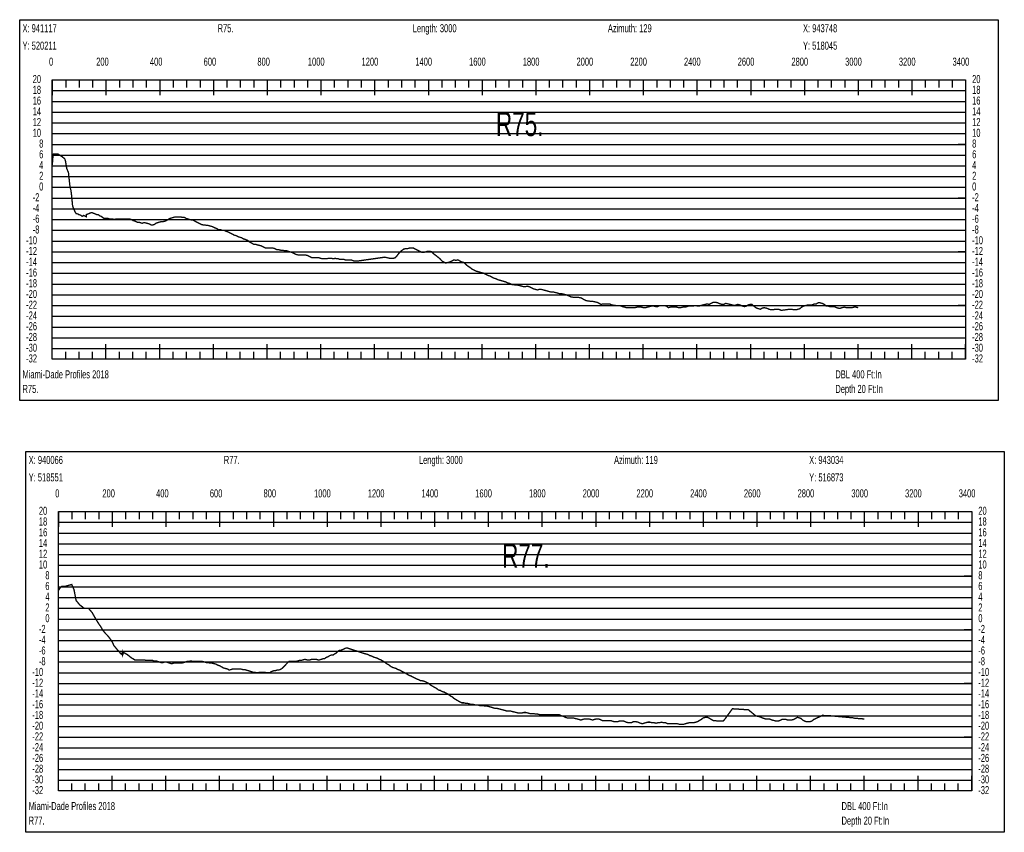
# Model space of a CAD drawing. Header units: inches. Extents: x 471865 to 538526, y 1054316 to 1102451.
# Tile 95 of 114: x 520344 to 524010, y 1085388 to 1088414. Entities that reach past the tile are written whole.
import ezdxf

# ---------------------------------------------------------------- set-up
doc = ezdxf.new("R2010")
doc.units = ezdxf.units.IN
doc.header["$MEASUREMENT"] = 0
for name, color, linetype in [('LABELS', 7, 'Continuous'), ('X_Gr1', 7, 'Continuous'), ('XSECTION', 7, 'Continuous')]:
    doc.layers.add(name, color=color, linetype=linetype)
doc.styles.get("Standard").update_dxf_attribs({"font": 'arial.ttf'})

msp = doc.modelspace()

# ---------------------------------------------------------------- linework, layer by layer
at = {"layer": 'X_Gr1', "color": 6, "linetype": 'Continuous', "lineweight": 18, "true_color": 0xff00ff, "transparency": 33554687, "const_width": 5}
for points in [[(520465.5, 1087872.3), (520465.5, 1087872.3), (520468.8, 1087912.9), (520487.1, 1087913.2), (520501.5, 1087904), (520512.1, 1087895.8), (520514.8, 1087886.5), (520519.5, 1087858.9), (520525.7, 1087844.9), (520531.5, 1087791.4), (520534.6, 1087779.8), (520536.7, 1087765.8), (520540.9, 1087723.2), (520542.4, 1087716.6), (520545.3, 1087710.3), (520549.9, 1087698.9), (520554.9, 1087691.2), (520560.3, 1087690.6), (520565.1, 1087687.4), (520569.8, 1087686.7), (520577.1, 1087681.6), (520582.7, 1087684.8), (520592.3, 1087680), (520592.8, 1087688.3), (520597.4, 1087689.9), (520602.1, 1087691.6), (520606.7, 1087693.8), (520612.6, 1087695.5), (520617.7, 1087693.5), (520622.8, 1087691.5), (520627.7, 1087689.5), (520632.2, 1087687.5), (520636.9, 1087687.5), (520642.1, 1087683.5), (520647.4, 1087681.5), (520652.9, 1087677.5), (520658.2, 1087673.5), (520663.1, 1087673.5), (520668.1, 1087673.5), (520673.3, 1087673.5), (520678.9, 1087671.5), (520684.9, 1087671.5), (520690.9, 1087671.5), (520696.9, 1087669.5), (520702.6, 1087671.5), (520708.5, 1087671.5), (520715.1, 1087671.5), (520722.4, 1087671.5), (520729.9, 1087671.5), (520736.8, 1087671.5), (520742.9, 1087671.5), (520748.4, 1087671.5), (520753.8, 1087671.5), (520760, 1087669.5), (520766.8, 1087665.5), (520774.1, 1087663.5), (520781.5, 1087659.5), (520788.3, 1087659.5), (520794.4, 1087657.5), (520799.8, 1087655.5), (520805.2, 1087657.5), (520811.2, 1087657.5), (520818.3, 1087655.5), (520826, 1087653.5), (520833.7, 1087649.5), (520840.5, 1087649.5), (520846.2, 1087651.5), (520851.2, 1087655.5), (520856.8, 1087657.5), (520863.2, 1087659.5), (520870.3, 1087661.5), (520877.5, 1087661.5), (520884.2, 1087663.5), (520890.4, 1087665.5), (520896.4, 1087669.5), (520902.7, 1087673.5), (520909.7, 1087675.5), (520916.8, 1087677.5), (520923.9, 1087679.5), (520930.7, 1087679.5), (520937, 1087679.5), (520943.3, 1087679.5), (520949.9, 1087677.5), (520957.1, 1087677.5), (520964.3, 1087673.5), (520971.3, 1087671.5), (520977.8, 1087669.5), (520983.9, 1087667.5), (520990.2, 1087667.5), (520996.9, 1087663.5), (521004.1, 1087659.5), (521011.9, 1087655.5), (521019.7, 1087651.5), (521027.3, 1087649.5), (521033.9, 1087649.5), (521039.8, 1087647.5), (521045.9, 1087647.5), (521052.8, 1087645.5), (521060.9, 1087643.5), (521069.5, 1087639.5), (521077.9, 1087635.5), (521085.5, 1087631.5), (521092.4, 1087631.5), (521099, 1087629.5), (521105.9, 1087629.5), (521113, 1087625.5), (521120.4, 1087623.5), (521127.6, 1087619.5), (521135.2, 1087615.5), (521143, 1087611.5), (521150.7, 1087609.5), (521157.9, 1087605.5), (521164.4, 1087603.5), (521170.7, 1087601.5), (521177.2, 1087597.5), (521184.8, 1087595.5), (521193.1, 1087591.5), (521201.2, 1087585.5), (521208.7, 1087581.5), (521215.2, 1087577.5), (521221.3, 1087577.5), (521228.1, 1087575.5), (521235.6, 1087573.5), (521243.7, 1087571.5), (521251.7, 1087567.5), (521259.1, 1087563.5), (521265.8, 1087563.5), (521272.3, 1087563.5), (521279.2, 1087563.5), (521286.5, 1087563.5), (521293.8, 1087561.5), (521301, 1087557.5), (521307.9, 1087557.5), (521315.2, 1087555.5), (521322.6, 1087555.5), (521330.1, 1087553.5), (521337, 1087553.5), (521343.2, 1087551.5), (521349.7, 1087549.5), (521357.1, 1087547.5), (521365.4, 1087543.5), (521373.9, 1087539.5), (521381.7, 1087537.5), (521388.7, 1087537.5), (521394.8, 1087537.5), (521401.3, 1087537.5), (521408.5, 1087537.5), (521416.4, 1087535.5), (521424.3, 1087531.5), (521431.5, 1087527.5), (521438, 1087527.5), (521444.3, 1087527.5), (521450.7, 1087527.5), (521457.4, 1087527.5), (521463.9, 1087525.5), (521470.4, 1087523.5), (521477, 1087523.5), (521483.1, 1087523.5), (521488.3, 1087523.5), (521493.1, 1087525.5), (521498.6, 1087525.5), (521504.9, 1087525.5), (521510.4, 1087523.5), (521514.6, 1087523.5), (521518.8, 1087525.5), (521524.3, 1087523.5), (521530.1, 1087523.5), (521534.7, 1087521.5), (521538.9, 1087521.5), (521544.2, 1087521.5), (521550.4, 1087521.5), (521556, 1087519.5), (521560.3, 1087519.5), (521564.7, 1087519.5), (521570.3, 1087519.5), (521576.8, 1087519.5), (521582.8, 1087517.5), (521587.9, 1087515.5), (521593.1, 1087515.5), (521598.8, 1087515.5), (521605.2, 1087515.5), (521626.7, 1087518.5), (521631.9, 1087519.3), (521637.1, 1087520), (521642.3, 1087520.7), (521647.5, 1087521.5), (521652.7, 1087522.2), (521657.9, 1087522.9), (521663, 1087523.7), (521668.2, 1087524.4), (521673.4, 1087525.2), (521678.5, 1087525.9), (521683.6, 1087526.6), (521688.8, 1087527.4), (521693.9, 1087528.1), (521699, 1087528.8), (521703.9, 1087529.5), (521712.1, 1087527.5), (521721, 1087525.5), (521729.2, 1087525.5), (521736.5, 1087525.5), (521742.8, 1087527.5), (521749.4, 1087535.5), (521757.1, 1087545.5), (521765.5, 1087553.5), (521774.1, 1087559.5), (521782, 1087561.5), (521789.1, 1087561.5), (521796, 1087563.5), (521802.8, 1087563.5), (521809.9, 1087563.5), (521817.4, 1087559.5), (521825.3, 1087555.5), (521833.6, 1087551.5), (521841.5, 1087547.5), (521849, 1087547.5), (521856.1, 1087549.5), (521863.2, 1087551.5), (521870.6, 1087551.5), (521878.2, 1087549.5), (521886, 1087541.5), (521893.9, 1087535.5), (521901.5, 1087529.5), (521908.8, 1087523.5), (521915.8, 1087515.5), (521922.8, 1087511.5), (521929.9, 1087507.5), (521937.4, 1087509.5), (521945.4, 1087511.5), (521953.3, 1087515.5), (521960.9, 1087519.5), (521968.2, 1087517.5), (521975.2, 1087519.5), (521982.7, 1087515.5), (521990.5, 1087511.5), (521998.6, 1087509.5), (522006.3, 1087501.5), (522013.4, 1087495.5), (522020.3, 1087491.5), (522027.4, 1087485.5), (522035.2, 1087481.5), (522043, 1087477.5), (522050.5, 1087475.5), (522057.6, 1087473.5), (522064.6, 1087471.5), (522072, 1087469.5), (522079.7, 1087465.5), (522087.2, 1087461.5), (522094.5, 1087459.5), (522101.6, 1087455.5), (522109, 1087451.5), (522116.8, 1087449.5), (522124.6, 1087445.5), (522132, 1087443.5), (522138.9, 1087441.5), (522145.9, 1087439.5), (522153.4, 1087437.5), (522161.3, 1087433.5), (522169.2, 1087431.5), (522176.2, 1087427.5), (522182.9, 1087427.5), (522189.8, 1087425.5), (522197.7, 1087425.5), (522206.1, 1087423.5), (522213.8, 1087421.5), (522220.5, 1087419.5), (522226.6, 1087419.5), (522233.3, 1087421.5), (522241.2, 1087419.5), (522249.6, 1087415.5), (522257.4, 1087411.5), (522264.5, 1087409.5), (522271.3, 1087407.5), (522278.5, 1087409.5), (522286.1, 1087409.5), (522293.8, 1087407.5), (522301.1, 1087405.5), (522308.1, 1087403.5), (522315.5, 1087401.5), (522323.5, 1087399.5), (522332, 1087399.5), (522340.3, 1087397.5), (522347.8, 1087395.5), (522354.5, 1087393.5), (522361.3, 1087393.5), (522369.3, 1087391.5), (522378.5, 1087389.5), (522388, 1087385.5), (522396.7, 1087381.5), (522409.9, 1087379.5), (522417, 1087379.5), (522425.7, 1087379.5), (522435.4, 1087377.5), (522444.8, 1087371.5), (522453.1, 1087367.5), (522467, 1087365.5), (522474.9, 1087365.5), (522483.9, 1087363.5), (522493.1, 1087361.5), (522501.4, 1087357.5), (522508.5, 1087353.5), (522515.3, 1087355.5), (522522.8, 1087355.5), (522531.3, 1087355.5), (522540.2, 1087355.5), (522548.4, 1087351.5), (522562.4, 1087349.5), (522570.1, 1087349.5), (522578.7, 1087349.5), (522587.7, 1087345.5), (522596, 1087343.5), (522603.1, 1087341.5), (522609.9, 1087341.5), (522617.4, 1087341.5), (522625.8, 1087341.5), (522634.4, 1087341.5), (522642.4, 1087343.5), (522650.2, 1087343.5), (522658.2, 1087343.5), (522666.3, 1087341.5), (522674, 1087341.5), (522681.5, 1087343.5), (522689.2, 1087345.5), (522697, 1087347.5), (522704.7, 1087347.5), (522712.2, 1087345.5), (522719.7, 1087345.5), (522727.4, 1087349.5), (522735.4, 1087349.5), (522743.5, 1087349.5), (522751.6, 1087347.5), (522759.3, 1087341.5), (522766.8, 1087343.5), (522774.6, 1087343.5), (522782.5, 1087343.5), (522789.9, 1087343.5), (522797, 1087341.5), (522804.7, 1087341.5), (522812.7, 1087343.5), (522821, 1087343.5), (522828.4, 1087345.5), (522834.5, 1087347.5), (522841, 1087347.5), (522849, 1087347.5), (522862.6, 1087349.5), (522866.9, 1087347.5), (522873.7, 1087347.5), (522880, 1087349.5), (522887.1, 1087351.5), (522895.3, 1087353.5), (522903.7, 1087355.5), (522911, 1087353.5), (522918, 1087357.5), (522925.5, 1087361.5), (522934.3, 1087361.5), (522943.5, 1087359.5), (522951.8, 1087355.5), (522959, 1087353.5), (522965.4, 1087353.5), (522972.5, 1087357.5), (522980.8, 1087355.5), (522989.5, 1087353.5), (522997.9, 1087351.5), (523004.8, 1087349.5), (523010.8, 1087351.5), (523017.6, 1087353.5), (523025.8, 1087351.5), (523034.7, 1087347.5), (523042.8, 1087345.5), (523049.8, 1087347.5), (523056.1, 1087351.5), (523062.5, 1087353.5), (523070.3, 1087353.5), (523079.2, 1087345.5), (523088, 1087339.5), (523095.5, 1087337.5), (523101.6, 1087335.5), (523107.8, 1087339.5), (523115.5, 1087341.5), (523124.9, 1087339.5), (523134.1, 1087335.5), (523141.8, 1087333.5), (523161.3, 1087335.5), (523170.1, 1087335.5), (523179.3, 1087331.5), (523195, 1087333.5), (523209.6, 1087335.5), (523218.1, 1087335.5), (523226.9, 1087333.5), (523234.6, 1087333.5), (523241.4, 1087335.5), (523248.1, 1087337.5), (523255.3, 1087343.5), (523263.1, 1087347.5), (523270.7, 1087349.5), (523278.2, 1087351.5), (523285.9, 1087351.5), (523293.9, 1087351.5), (523302, 1087355.5), (523309.6, 1087355.5), (523316.8, 1087359.5), (523323.9, 1087359.5), (523331.3, 1087357.5), (523339.4, 1087353.5), (523347, 1087347.5), (523353.3, 1087347.5), (523359.9, 1087345.5), (523367.8, 1087345.5), (523376.8, 1087345.5), (523385.4, 1087341.5), (523392.8, 1087339.5), (523399.2, 1087339.5), (523405.6, 1087341.5), (523413.4, 1087343.5), (523421.8, 1087341.5), (523429.5, 1087341.5), (523436.3, 1087341.5), (523442.8, 1087341.5), (523450, 1087343.5), (523457.8, 1087343.5), (523465.5, 1087341.6)], [(520488.7, 1086288.8), (520488.7, 1086288.8), (520495.5, 1086299.5), (520501.3, 1086304.2), (520515.1, 1086304.6), (520538.1, 1086310.9), (520546.4, 1086292.2), (520554.1, 1086251.7), (520567.5, 1086235.2), (520584.2, 1086222.4), (520600.3, 1086222.5), (520613.9, 1086206.4), (520629.4, 1086179.1), (520639.7, 1086162.8), (520645.1, 1086155.7), (520652.7, 1086142), (520663.1, 1086129.1), (520671.9, 1086120.3), (520681.7, 1086107.6), (520689.6, 1086095.6), (520694.6, 1086084.2), (520702.5, 1086074.4), (520710.6, 1086064.5), (520716.6, 1086058), (520721.1, 1086053.1), (520724, 1086051.1), (520726, 1086058), (520726.9, 1086047.6), (520731.1, 1086057.3), (520736.3, 1086055.1), (520741.5, 1086051.9), (520746.7, 1086048.7), (520751.9, 1086044.4), (520757.1, 1086040.1), (520762.3, 1086036.3), (520767.5, 1086033.6), (520772.2, 1086030.4), (520777.3, 1086030.4), (520783.1, 1086030.4), (520789.6, 1086030.4), (520796.1, 1086030.4), (520802.4, 1086030.4), (520808.3, 1086030.4), (520813.7, 1086028.4), (520818.6, 1086028.4), (520823.2, 1086028.4), (520828.3, 1086028.4), (520833.9, 1086028.4), (520838.9, 1086028.4), (520843.2, 1086026.4), (520847.4, 1086026.4), (520852.6, 1086026.4), (520858.8, 1086024.4), (520864.8, 1086022.4), (520869.9, 1086020.4), (520874, 1086020.4), (520878.3, 1086020.4), (520883.6, 1086022.4), (520889.7, 1086022.4), (520896.1, 1086020.4), (520902.1, 1086018.4), (520907.4, 1086016.4), (520912.2, 1086016.4), (520917.4, 1086018.4), (520923.9, 1086018.4), (520931.5, 1086018.4), (520939.7, 1086018.4), (520947.5, 1086018.4), (520954.5, 1086020.4), (520961, 1086022.4), (520967.1, 1086024.4), (520973.8, 1086024.4), (520981.3, 1086026.4), (520988.9, 1086024.4), (520996.5, 1086024.4), (521003.7, 1086024.4), (521010.6, 1086024.4), (521017.5, 1086024.4), (521024.5, 1086024.4), (521032, 1086022.4), (521039.1, 1086020.4), (521045.7, 1086020.4), (521052.3, 1086018.4), (521059.4, 1086018.4), (521067.4, 1086016.4), (521075.1, 1086014.4), (521082.3, 1086010.4), (521088.9, 1086008.4), (521095.4, 1086004.4), (521102.5, 1086000.4), (521109.9, 1085998.4), (521117.5, 1085996.4), (521124.6, 1085992.4), (521131.1, 1085994.4), (521137.8, 1085996.4), (521144.8, 1085996.4), (521152.3, 1085996.4), (521159.8, 1085996.4), (521166.9, 1085996.4), (521173.9, 1085994.4), (521180.6, 1085994.4), (521187.3, 1085992.4), (521194, 1085990.4), (521200.7, 1085988.4), (521207.1, 1085986.4), (521213.2, 1085984.4), (521219.1, 1085984.4), (521225.1, 1085982.4), (521231.2, 1085982.4), (521237.6, 1085984.4), (521243.6, 1085984.4), (521248.6, 1085984.4), (521252.8, 1085984.4), (521256.9, 1085984.4), (521261.7, 1085982.4), (521266.8, 1085982.4), (521271.8, 1085982.4), (521276.3, 1085982.4), (521280.7, 1085986.4), (521285.5, 1085988.4), (521291.2, 1085990.4), (521297.2, 1085990.4), (521302.8, 1085992.4), (521308.3, 1085992.4), (521314.3, 1085994.4), (521320.9, 1085998.4), (521325.7, 1086003.4), (521330.9, 1086008.7), (521336, 1086013.9), (521341.2, 1086019.2), (521346.4, 1086024.4), (521352.8, 1086024.4), (521359.6, 1086024.4), (521366.4, 1086024.4), (521372.9, 1086024.4), (521379.2, 1086026.4), (521385.5, 1086028.4), (521392.2, 1086028.4), (521399.2, 1086030.4), (521406.2, 1086032.4), (521413, 1086030.4), (521419.5, 1086030.4), (521425.7, 1086030.4), (521431.7, 1086032.4), (521437.2, 1086032.4), (521442.9, 1086032.4), (521448.8, 1086032.4), (521454.7, 1086030.4), (521460.8, 1086030.4), (521467, 1086032.4), (521473.3, 1086034.4), (521479, 1086034.4), (521483.8, 1086038.4), (521488.2, 1086040.4), (521492.9, 1086042.4), (521498.7, 1086046.4), (521504.9, 1086048.4), (521511, 1086048.4), (521516.4, 1086052.4), (521520.9, 1086054.4), (521525.2, 1086058.4), (521529.7, 1086062.4), (521534.8, 1086066.4), (521540.3, 1086066.4), (521545.6, 1086068.4), (521550.3, 1086070.4), (521554.5, 1086072.4), (521558.9, 1086074.4), (521564.2, 1086074.4), (521569.9, 1086072.4), (521576.1, 1086070.4), (521582.3, 1086068.4), (521588.6, 1086066.4), (521595.1, 1086064.4), (521601.2, 1086062.4), (521607.1, 1086060.4), (521612.9, 1086058.4), (521619, 1086056.4), (521625.7, 1086054.4), (521632.7, 1086052.4), (521640, 1086050.4), (521647.4, 1086046.4), (521654.9, 1086044.4), (521662.4, 1086040.4), (521669.4, 1086038.4), (521676.1, 1086036.4), (521682.4, 1086032.4), (521688.5, 1086030.4), (521695.1, 1086026.4), (521702.2, 1086022.4), (521710, 1086016.4), (521717.6, 1086012.4), (521725, 1086006.4), (521732, 1086002.4), (521738.7, 1086000.4), (521745.3, 1085998.4), (521751.8, 1085994.4), (521758.5, 1085992.4), (521765.7, 1085988.4), (521773.1, 1085984.4), (521780.8, 1085980.4), (521787.8, 1085976.4), (521794.2, 1085972.4), (521800.9, 1085970.4), (521808.1, 1085966.4), (521816, 1085962.4), (521823.5, 1085958.4), (521830.3, 1085956.4), (521836.5, 1085952.4), (521843.3, 1085952.4), (521851.3, 1085950.4), (521859.5, 1085946.4), (521867.4, 1085942.4), (521874.4, 1085936.4), (521880.9, 1085932.4), (521888, 1085928.4), (521895.4, 1085924.4), (521902.9, 1085918.4), (521910.1, 1085916.4), (521917.1, 1085912.4), (521924.5, 1085910.4), (521931.9, 1085906.4), (521939.6, 1085902.4), (521947.5, 1085896.4), (521954.7, 1085892.4), (521961.6, 1085886.4), (521968.2, 1085882.4), (521975, 1085878.4), (521982.4, 1085874.4), (521990.1, 1085870.4), (521997.9, 1085870.4), (522005, 1085868.4), (522011.6, 1085868.4), (522018.5, 1085866.4), (522025.4, 1085864.4), (522032.9, 1085864.4), (522040.8, 1085862.4), (522048.9, 1085862.4), (522056.3, 1085860.4), (522062.5, 1085860.4), (522068.6, 1085860.4), (522075.6, 1085858.4), (522083.5, 1085858.4), (522091.5, 1085856.4), (522098.8, 1085854.4), (522105.3, 1085852.4), (522111.6, 1085850.4), (522118.3, 1085850.4), (522126.2, 1085848.4), (522134.2, 1085846.4), (522142, 1085844.4), (522149.2, 1085842.4), (522156.1, 1085840.4), (522162.8, 1085840.4), (522169.3, 1085840.4), (522176.7, 1085838.4), (522184.8, 1085836.4), (522192.9, 1085834.4), (522200.4, 1085832.4), (522206.8, 1085832.4), (522213.4, 1085832.4), (522220.9, 1085834.4), (522229, 1085834.4), (522236.8, 1085832.4), (522243.6, 1085830.4), (522250.5, 1085830.4), (522257.8, 1085830.4), (522265.2, 1085828.4), (522272.7, 1085828.4), (522280.1, 1085826.4), (522287.4, 1085826.4), (522294.3, 1085826.4), (522301.2, 1085826.4), (522308.8, 1085826.4), (522316.4, 1085826.4), (522324, 1085826.4), (522330.9, 1085826.4), (522337.4, 1085826.4), (522344.4, 1085826.4), (522351.9, 1085826.4), (522359.9, 1085822.4), (522367.9, 1085820.4), (522375.4, 1085816.4), (522382.4, 1085814.4), (522388.9, 1085814.4), (522395.8, 1085814.4), (522403.2, 1085814.4), (522411.1, 1085812.4), (522419.2, 1085810.4), (522426.4, 1085808.4), (522433, 1085806.4), (522439.5, 1085808.4), (522446.8, 1085810.4), (522455, 1085810.4), (522463, 1085810.4), (522470.4, 1085808.4), (522477, 1085806.4), (522483.3, 1085808.4), (522490.4, 1085810.4), (522498, 1085810.4), (522505.7, 1085808.4), (522512.9, 1085804.4), (522519.6, 1085804.4), (522526.4, 1085804.4), (522533.6, 1085804.4), (522545.3, 1085804.4), (522549.3, 1085802.4), (522556.8, 1085800.4), (522563.8, 1085800.4), (522570.1, 1085800.4), (522576.8, 1085802.4), (522584.4, 1085802.4), (522593.1, 1085802.4), (522602.2, 1085798.4), (522610.1, 1085796.4), (522616.5, 1085796.4), (522622.3, 1085796.4), (522628.7, 1085800.4), (522637, 1085800.4), (522646.3, 1085798.4), (522655.4, 1085794.4), (522662.5, 1085792.4), (522668.3, 1085794.4), (522674.7, 1085796.4), (522682.2, 1085798.4), (522690.4, 1085798.4), (522698.3, 1085796.4), (522705.9, 1085796.4), (522713.2, 1085794.4), (522720, 1085796.4), (522726.6, 1085796.4), (522733.4, 1085798.4), (522740.9, 1085796.4), (522749.2, 1085796.4), (522757, 1085792.4), (522764.4, 1085792.4), (522771.2, 1085792.4), (522777.8, 1085792.4), (522785.1, 1085792.4), (522792.7, 1085792.4), (522800.8, 1085790.4), (522808.3, 1085790.4), (522815.2, 1085790.4), (522822, 1085792.4), (522829, 1085794.4), (522836.7, 1085796.4), (522844.9, 1085796.4), (522853.2, 1085796.4), (522861.1, 1085798.4), (522867.8, 1085800.4), (522874.3, 1085804.4), (522881.3, 1085808.4), (522889.1, 1085814.4), (522897.3, 1085816.4), (522904.9, 1085816.4), (522912.3, 1085812.4), (522919.2, 1085808.4), (522926.2, 1085804.4), (522933.7, 1085804.4), (522941.1, 1085802.4), (522948.4, 1085802.4), (522955.7, 1085802.4), (522962.9, 1085802.4), (522970, 1085810.4), (522975.9, 1085818.6), (522981.8, 1085826.8), (522987.8, 1085835), (522993.7, 1085843.2), (522997.4, 1085848.4), (522999.6, 1085848.2), (523005.5, 1085847.8), (523011.4, 1085847.5), (523017.3, 1085847.1), (523023.2, 1085846.7), (523029.1, 1085846.3), (523035, 1085845.9), (523040.9, 1085845.5), (523046.8, 1085845.1), (523052.7, 1085844.7), (523057.2, 1085844.4), (523058.6, 1085843.2), (523064.4, 1085838.3), (523070.3, 1085833.5), (523076.2, 1085828.6), (523082.1, 1085823.7), (523083.7, 1085822.4), (523091.3, 1085820.4), (523099.8, 1085818.4), (523108.1, 1085814.4), (523115.1, 1085812.4), (523121.1, 1085810.4), (523127.6, 1085810.4), (523135.5, 1085810.4), (523144.4, 1085806.4), (523153.2, 1085804.4), (523160.4, 1085802.4), (523166.7, 1085802.4), (523173.5, 1085804.4), (523181.2, 1085808.4), (523189.6, 1085808.4), (523197.3, 1085808.4), (523204.1, 1085806.4), (523210.6, 1085806.4), (523217.5, 1085806.4), (523225.1, 1085808.4), (523232.6, 1085812.4), (523239.6, 1085816.4), (523246.1, 1085814.4), (523252.5, 1085812.4), (523259.2, 1085806.4), (523266, 1085802.4), (523272.9, 1085800.4), (523279.8, 1085800.4), (523286.5, 1085800.4), (523293.2, 1085802.4), (523300, 1085808.4), (523305.9, 1085811.1), (523311.8, 1085813.9), (523317.7, 1085816.6), (523323.6, 1085819.4), (523329.5, 1085822.1), (523334.3, 1085824.4), (523341.4, 1085822.4), (523347.7, 1085822.4), (523353.8, 1085822.4), (523360.7, 1085822.4), (523366.5, 1085821.8), (523372.4, 1085821.3), (523378.3, 1085820.8), (523384.2, 1085820.2), (523390.1, 1085819.7), (523396, 1085819.2), (523401.8, 1085818.6), (523407.7, 1085818.1), (523413.6, 1085817.5), (523419.5, 1085817), (523425.4, 1085816.5), (523431.2, 1085815.9), (523437.1, 1085815.4), (523443, 1085814.8), (523447.9, 1085814.4), (523454.3, 1085812.4), (523460.8, 1085812.4), (523466.7, 1085811.9), (523472.6, 1085811.5), (523478.5, 1085811.1), (523484.4, 1085810.6), (523488.5, 1085810.3)]]:
    msp.add_lwpolyline(points, dxfattribs=at)
at = {"layer": 'XSECTION', "color": 18, "linetype": 'Continuous', "true_color": 0x000000}
for points in [[(520344.3, 1088413.5), (523986.7, 1088413.5), (523986.7, 1086995.5), (520344.3, 1086995.5), (520344.3, 1088413.5)], [(520465.5, 1088189.5), (523865.5, 1088189.5), (523865.5, 1087149.5), (520465.5, 1087149.5), (520465.5, 1088189.5)], [(520465.5, 1088189.5), (520465.5, 1088133.1)], [(520465.5, 1088189.5), (520465.5, 1088133.1)], [(520465.5, 1088189.5), (520465.5, 1088161.5)], [(520465.5, 1088189.5), (520465.5, 1088161.5)], [(520515.5, 1088189.5), (520515.5, 1088161.5)], [(520565.5, 1088189.5), (520565.5, 1088161.5)], [(520615.5, 1088189.5), (520615.5, 1088161.5)], [(520665.5, 1088189.5), (520665.5, 1088133.1)], [(520665.5, 1088189.5), (520665.5, 1088161.5)], [(520715.5, 1088189.5), (520715.5, 1088161.5)], [(520765.5, 1088189.5), (520765.5, 1088161.5)], [(520815.5, 1088189.5), (520815.5, 1088161.5)], [(520865.5, 1088189.5), (520865.5, 1088133.1)], [(520865.5, 1088189.5), (520865.5, 1088161.5)], [(520915.5, 1088189.5), (520915.5, 1088161.5)], [(520965.5, 1088189.5), (520965.5, 1088161.5)], [(521015.5, 1088189.5), (521015.5, 1088161.5)], [(521065.5, 1088189.5), (521065.5, 1088133.1)], [(521065.5, 1088189.5), (521065.5, 1088161.5)], [(521115.5, 1088189.5), (521115.5, 1088161.5)], [(521165.5, 1088189.5), (521165.5, 1088161.5)], [(521215.5, 1088189.5), (521215.5, 1088161.5)], [(521265.5, 1088189.5), (521265.5, 1088133.1)], [(521265.5, 1088189.5), (521265.5, 1088161.5)], [(521315.5, 1088189.5), (521315.5, 1088161.5)], [(521365.5, 1088189.5), (521365.5, 1088161.5)], [(521415.5, 1088189.5), (521415.5, 1088161.5)], [(521465.5, 1088189.5), (521465.5, 1088133.1)], [(521465.5, 1088189.5), (521465.5, 1088161.5)], [(521515.5, 1088189.5), (521515.5, 1088161.5)], [(521565.5, 1088189.5), (521565.5, 1088161.5)], [(521615.5, 1088189.5), (521615.5, 1088161.5)], [(521665.5, 1088189.5), (521665.5, 1088133.1)], [(521665.5, 1088189.5), (521665.5, 1088161.5)], [(521715.5, 1088189.5), (521715.5, 1088161.5)], [(521765.5, 1088189.5), (521765.5, 1088161.5)], [(521815.5, 1088189.5), (521815.5, 1088161.5)], [(521865.5, 1088189.5), (521865.5, 1088133.1)], [(521865.5, 1088189.5), (521865.5, 1088161.5)], [(521915.5, 1088189.5), (521915.5, 1088161.5)], [(521965.5, 1088189.5), (521965.5, 1088161.5)], [(522015.5, 1088189.5), (522015.5, 1088161.5)], [(522065.5, 1088189.5), (522065.5, 1088133.1)], [(522065.5, 1088189.5), (522065.5, 1088161.5)], [(522115.5, 1088189.5), (522115.5, 1088161.5)], [(522165.5, 1088189.5), (522165.5, 1088161.5)], [(522215.5, 1088189.5), (522215.5, 1088161.5)], [(522265.5, 1088189.5), (522265.5, 1088133.1)], [(522265.5, 1088189.5), (522265.5, 1088161.5)], [(522315.5, 1088189.5), (522315.5, 1088161.5)], [(522365.5, 1088189.5), (522365.5, 1088161.5)], [(522415.5, 1088189.5), (522415.5, 1088161.5)], [(522465.5, 1088189.5), (522465.5, 1088133.1)], [(522465.5, 1088189.5), (522465.5, 1088161.5)], [(522515.5, 1088189.5), (522515.5, 1088161.5)], [(522565.5, 1088189.5), (522565.5, 1088161.5)], [(522615.5, 1088189.5), (522615.5, 1088161.5)], [(522665.5, 1088189.5), (522665.5, 1088133.1)], [(522665.5, 1088189.5), (522665.5, 1088161.5)], [(522715.5, 1088189.5), (522715.5, 1088161.5)], [(522765.5, 1088189.5), (522765.5, 1088161.5)], [(522815.5, 1088189.5), (522815.5, 1088161.5)], [(522865.5, 1088189.5), (522865.5, 1088133.1)], [(522865.5, 1088189.5), (522865.5, 1088161.5)], [(522915.5, 1088189.5), (522915.5, 1088161.5)], [(522965.5, 1088189.5), (522965.5, 1088161.5)], [(523015.5, 1088189.5), (523015.5, 1088161.5)], [(523065.5, 1088189.5), (523065.5, 1088133.1)], [(523065.5, 1088189.5), (523065.5, 1088161.5)], [(523115.5, 1088189.5), (523115.5, 1088161.5)], [(523165.5, 1088189.5), (523165.5, 1088161.5)], [(523215.5, 1088189.5), (523215.5, 1088161.5)], [(523265.5, 1088189.5), (523265.5, 1088133.1)], [(523265.5, 1088189.5), (523265.5, 1088161.5)], [(523315.5, 1088189.5), (523315.5, 1088161.5)], [(523365.5, 1088189.5), (523365.5, 1088161.5)], [(523415.5, 1088189.5), (523415.5, 1088161.5)], [(523465.5, 1088189.5), (523465.5, 1088133.1)], [(523465.5, 1088189.5), (523465.5, 1088161.5)], [(523515.5, 1088189.5), (523515.5, 1088161.5)], [(523565.5, 1088189.5), (523565.5, 1088161.5)], [(523615.5, 1088189.5), (523615.5, 1088161.5)], [(523665.5, 1088189.5), (523665.5, 1088133.1)], [(523665.5, 1088189.5), (523665.5, 1088161.5)], [(523715.5, 1088189.5), (523715.5, 1088161.5)], [(523765.5, 1088189.5), (523765.5, 1088161.5)], [(523815.5, 1088189.5), (523815.5, 1088161.5)], [(523865.5, 1088189.5), (523865.5, 1088133.1)], [(523865.5, 1088189.5), (523865.5, 1088161.5)], [(520465.5, 1087949.5), (520493.5, 1087949.5)], [(523865.5, 1087949.5), (523837.5, 1087949.5)], [(520465.5, 1087749.5), (520493.5, 1087749.5)], [(523865.5, 1087749.5), (523837.5, 1087749.5)], [(520465.5, 1087549.5), (520493.5, 1087549.5)], [(523865.5, 1087549.5), (523837.5, 1087549.5)], [(520465.5, 1087349.5), (520493.5, 1087349.5)], [(523865.5, 1087349.5), (523837.5, 1087349.5)], [(520465.5, 1087149.5), (520465.5, 1087205.9)], [(520465.5, 1087149.5), (520465.5, 1087205.9)], [(520665.5, 1087149.5), (520665.5, 1087205.9)], [(520865.5, 1087149.5), (520865.5, 1087205.9)], [(521065.5, 1087149.5), (521065.5, 1087205.9)], [(521265.5, 1087149.5), (521265.5, 1087205.9)], [(521465.5, 1087149.5), (521465.5, 1087205.9)], [(521665.5, 1087149.5), (521665.5, 1087205.9)], [(521865.5, 1087149.5), (521865.5, 1087205.9)], [(522065.5, 1087149.5), (522065.5, 1087205.9)], [(522265.5, 1087149.5), (522265.5, 1087205.9)], [(522465.5, 1087149.5), (522465.5, 1087205.9)], [(522665.5, 1087149.5), (522665.5, 1087205.9)], [(522865.5, 1087149.5), (522865.5, 1087205.9)], [(523065.5, 1087149.5), (523065.5, 1087205.9)], [(523265.5, 1087149.5), (523265.5, 1087205.9)], [(523465.5, 1087149.5), (523465.5, 1087205.9)], [(523665.5, 1087149.5), (523665.5, 1087205.9)], [(523865.5, 1087149.5), (523865.5, 1087205.9)], [(520465.5, 1087149.5), (520465.5, 1087177.5)], [(520465.5, 1087149.5), (520465.5, 1087177.5)], [(520515.5, 1087149.5), (520515.5, 1087177.5)], [(520565.5, 1087149.5), (520565.5, 1087177.5)], [(520615.5, 1087149.5), (520615.5, 1087177.5)], [(520665.5, 1087149.5), (520665.5, 1087177.5)], [(520715.5, 1087149.5), (520715.5, 1087177.5)], [(520765.5, 1087149.5), (520765.5, 1087177.5)], [(520815.5, 1087149.5), (520815.5, 1087177.5)], [(520865.5, 1087149.5), (520865.5, 1087177.5)], [(520915.5, 1087149.5), (520915.5, 1087177.5)], [(520965.5, 1087149.5), (520965.5, 1087177.5)], [(521015.5, 1087149.5), (521015.5, 1087177.5)], [(521065.5, 1087149.5), (521065.5, 1087177.5)], [(521115.5, 1087149.5), (521115.5, 1087177.5)], [(521165.5, 1087149.5), (521165.5, 1087177.5)], [(521215.5, 1087149.5), (521215.5, 1087177.5)], [(521265.5, 1087149.5), (521265.5, 1087177.5)], [(521315.5, 1087149.5), (521315.5, 1087177.5)], [(521365.5, 1087149.5), (521365.5, 1087177.5)], [(521415.5, 1087149.5), (521415.5, 1087177.5)], [(521465.5, 1087149.5), (521465.5, 1087177.5)], [(521515.5, 1087149.5), (521515.5, 1087177.5)], [(521565.5, 1087149.5), (521565.5, 1087177.5)], [(521615.5, 1087149.5), (521615.5, 1087177.5)], [(521665.5, 1087149.5), (521665.5, 1087177.5)], [(521715.5, 1087149.5), (521715.5, 1087177.5)], [(521765.5, 1087149.5), (521765.5, 1087177.5)], [(521815.5, 1087149.5), (521815.5, 1087177.5)], [(521865.5, 1087149.5), (521865.5, 1087177.5)], [(521915.5, 1087149.5), (521915.5, 1087177.5)], [(521965.5, 1087149.5), (521965.5, 1087177.5)], [(522015.5, 1087149.5), (522015.5, 1087177.5)], [(522065.5, 1087149.5), (522065.5, 1087177.5)], [(522115.5, 1087149.5), (522115.5, 1087177.5)], [(522165.5, 1087149.5), (522165.5, 1087177.5)], [(522215.5, 1087149.5), (522215.5, 1087177.5)], [(522265.5, 1087149.5), (522265.5, 1087177.5)], [(522315.5, 1087149.5), (522315.5, 1087177.5)], [(522365.5, 1087149.5), (522365.5, 1087177.5)], [(522415.5, 1087149.5), (522415.5, 1087177.5)], [(522465.5, 1087149.5), (522465.5, 1087177.5)], [(522515.5, 1087149.5), (522515.5, 1087177.5)], [(522565.5, 1087149.5), (522565.5, 1087177.5)], [(522615.5, 1087149.5), (522615.5, 1087177.5)], [(522665.5, 1087149.5), (522665.5, 1087177.5)], [(522715.5, 1087149.5), (522715.5, 1087177.5)], [(522765.5, 1087149.5), (522765.5, 1087177.5)], [(522815.5, 1087149.5), (522815.5, 1087177.5)], [(522865.5, 1087149.5), (522865.5, 1087177.5)], [(522915.5, 1087149.5), (522915.5, 1087177.5)], [(522965.5, 1087149.5), (522965.5, 1087177.5)], [(523015.5, 1087149.5), (523015.5, 1087177.5)], [(523065.5, 1087149.5), (523065.5, 1087177.5)], [(523115.5, 1087149.5), (523115.5, 1087177.5)], [(523165.5, 1087149.5), (523165.5, 1087177.5)], [(523215.5, 1087149.5), (523215.5, 1087177.5)], [(523265.5, 1087149.5), (523265.5, 1087177.5)], [(523315.5, 1087149.5), (523315.5, 1087177.5)], [(523365.5, 1087149.5), (523365.5, 1087177.5)], [(523415.5, 1087149.5), (523415.5, 1087177.5)], [(523465.5, 1087149.5), (523465.5, 1087177.5)], [(523515.5, 1087149.5), (523515.5, 1087177.5)], [(523565.5, 1087149.5), (523565.5, 1087177.5)], [(523615.5, 1087149.5), (523615.5, 1087177.5)], [(523665.5, 1087149.5), (523665.5, 1087177.5)], [(523715.5, 1087149.5), (523715.5, 1087177.5)], [(523765.5, 1087149.5), (523765.5, 1087177.5)], [(523815.5, 1087149.5), (523815.5, 1087177.5)], [(523865.5, 1087149.5), (523865.5, 1087177.5)], [(520367.3, 1086806.4), (524009.7, 1086806.4), (524009.7, 1085388.4), (520367.3, 1085388.4), (520367.3, 1086806.4)], [(520488.5, 1086582.4), (523888.5, 1086582.4), (523888.5, 1085542.4), (520488.5, 1085542.4), (520488.5, 1086582.4)], [(520488.5, 1086582.4), (520488.5, 1086526)], [(520488.5, 1086582.4), (520488.5, 1086526)], [(520488.5, 1086582.4), (520488.5, 1086554.4)], [(520488.5, 1086582.4), (520488.5, 1086554.4)], [(520538.5, 1086582.4), (520538.5, 1086554.4)], [(520588.5, 1086582.4), (520588.5, 1086554.4)], [(520638.5, 1086582.4), (520638.5, 1086554.4)], [(520688.5, 1086582.4), (520688.5, 1086526)], [(520688.5, 1086582.4), (520688.5, 1086554.4)], [(520738.5, 1086582.4), (520738.5, 1086554.4)], [(520788.5, 1086582.4), (520788.5, 1086554.4)], [(520838.5, 1086582.4), (520838.5, 1086554.4)], [(520888.5, 1086582.4), (520888.5, 1086526)], [(520888.5, 1086582.4), (520888.5, 1086554.4)], [(520938.5, 1086582.4), (520938.5, 1086554.4)], [(520988.5, 1086582.4), (520988.5, 1086554.4)], [(521038.5, 1086582.4), (521038.5, 1086554.4)], [(521088.5, 1086582.4), (521088.5, 1086526)], [(521088.5, 1086582.4), (521088.5, 1086554.4)], [(521138.5, 1086582.4), (521138.5, 1086554.4)], [(521188.5, 1086582.4), (521188.5, 1086554.4)], [(521238.5, 1086582.4), (521238.5, 1086554.4)], [(521288.5, 1086582.4), (521288.5, 1086526)], [(521288.5, 1086582.4), (521288.5, 1086554.4)], [(521338.5, 1086582.4), (521338.5, 1086554.4)], [(521388.5, 1086582.4), (521388.5, 1086554.4)], [(521438.5, 1086582.4), (521438.5, 1086554.4)], [(521488.5, 1086582.4), (521488.5, 1086526)], [(521488.5, 1086582.4), (521488.5, 1086554.4)], [(521538.5, 1086582.4), (521538.5, 1086554.4)], [(521588.5, 1086582.4), (521588.5, 1086554.4)], [(521638.5, 1086582.4), (521638.5, 1086554.4)], [(521688.5, 1086582.4), (521688.5, 1086526)], [(521688.5, 1086582.4), (521688.5, 1086554.4)], [(521738.5, 1086582.4), (521738.5, 1086554.4)], [(521788.5, 1086582.4), (521788.5, 1086554.4)], [(521838.5, 1086582.4), (521838.5, 1086554.4)], [(521888.5, 1086582.4), (521888.5, 1086526)], [(521888.5, 1086582.4), (521888.5, 1086554.4)], [(521938.5, 1086582.4), (521938.5, 1086554.4)], [(521988.5, 1086582.4), (521988.5, 1086554.4)], [(522038.5, 1086582.4), (522038.5, 1086554.4)], [(522088.5, 1086582.4), (522088.5, 1086526)], [(522088.5, 1086582.4), (522088.5, 1086554.4)], [(522138.5, 1086582.4), (522138.5, 1086554.4)], [(522188.5, 1086582.4), (522188.5, 1086554.4)], [(522238.5, 1086582.4), (522238.5, 1086554.4)], [(522288.5, 1086582.4), (522288.5, 1086526)], [(522288.5, 1086582.4), (522288.5, 1086554.4)], [(522338.5, 1086582.4), (522338.5, 1086554.4)], [(522388.5, 1086582.4), (522388.5, 1086554.4)], [(522438.5, 1086582.4), (522438.5, 1086554.4)], [(522488.5, 1086582.4), (522488.5, 1086526)], [(522488.5, 1086582.4), (522488.5, 1086554.4)], [(522538.5, 1086582.4), (522538.5, 1086554.4)], [(522588.5, 1086582.4), (522588.5, 1086554.4)], [(522638.5, 1086582.4), (522638.5, 1086554.4)], [(522688.5, 1086582.4), (522688.5, 1086526)], [(522688.5, 1086582.4), (522688.5, 1086554.4)], [(522738.5, 1086582.4), (522738.5, 1086554.4)], [(522788.5, 1086582.4), (522788.5, 1086554.4)], [(522838.5, 1086582.4), (522838.5, 1086554.4)], [(522888.5, 1086582.4), (522888.5, 1086526)], [(522888.5, 1086582.4), (522888.5, 1086554.4)], [(522938.5, 1086582.4), (522938.5, 1086554.4)], [(522988.5, 1086582.4), (522988.5, 1086554.4)], [(523038.5, 1086582.4), (523038.5, 1086554.4)], [(523088.5, 1086582.4), (523088.5, 1086526)], [(523088.5, 1086582.4), (523088.5, 1086554.4)], [(523138.5, 1086582.4), (523138.5, 1086554.4)], [(523188.5, 1086582.4), (523188.5, 1086554.4)], [(523238.5, 1086582.4), (523238.5, 1086554.4)], [(523288.5, 1086582.4), (523288.5, 1086526)], [(523288.5, 1086582.4), (523288.5, 1086554.4)], [(523338.5, 1086582.4), (523338.5, 1086554.4)], [(523388.5, 1086582.4), (523388.5, 1086554.4)], [(523438.5, 1086582.4), (523438.5, 1086554.4)], [(523488.5, 1086582.4), (523488.5, 1086526)], [(523488.5, 1086582.4), (523488.5, 1086554.4)], [(523538.5, 1086582.4), (523538.5, 1086554.4)], [(523588.5, 1086582.4), (523588.5, 1086554.4)], [(523638.5, 1086582.4), (523638.5, 1086554.4)], [(523688.5, 1086582.4), (523688.5, 1086526)], [(523688.5, 1086582.4), (523688.5, 1086554.4)], [(523738.5, 1086582.4), (523738.5, 1086554.4)], [(523788.5, 1086582.4), (523788.5, 1086554.4)], [(523838.5, 1086582.4), (523838.5, 1086554.4)], [(523888.5, 1086582.4), (523888.5, 1086526)], [(523888.5, 1086582.4), (523888.5, 1086554.4)], [(520488.5, 1086342.4), (520516.5, 1086342.4)], [(523888.5, 1086342.4), (523860.5, 1086342.4)], [(520488.5, 1086142.4), (520516.5, 1086142.4)], [(523888.5, 1086142.4), (523860.5, 1086142.4)], [(520488.5, 1085942.4), (520516.5, 1085942.4)], [(523888.5, 1085942.4), (523860.5, 1085942.4)], [(520488.5, 1085742.4), (520516.5, 1085742.4)], [(523888.5, 1085742.4), (523860.5, 1085742.4)], [(520488.5, 1085542.4), (520488.5, 1085598.8)], [(520488.5, 1085542.4), (520488.5, 1085598.8)], [(520688.5, 1085542.4), (520688.5, 1085598.8)], [(520888.5, 1085542.4), (520888.5, 1085598.8)], [(521088.5, 1085542.4), (521088.5, 1085598.8)], [(521288.5, 1085542.4), (521288.5, 1085598.8)], [(521488.5, 1085542.4), (521488.5, 1085598.8)], [(521688.5, 1085542.4), (521688.5, 1085598.8)], [(521888.5, 1085542.4), (521888.5, 1085598.8)], [(522088.5, 1085542.4), (522088.5, 1085598.8)], [(522288.5, 1085542.4), (522288.5, 1085598.8)], [(522488.5, 1085542.4), (522488.5, 1085598.8)], [(522688.5, 1085542.4), (522688.5, 1085598.8)], [(522888.5, 1085542.4), (522888.5, 1085598.8)], [(523088.5, 1085542.4), (523088.5, 1085598.8)], [(523288.5, 1085542.4), (523288.5, 1085598.8)], [(523488.5, 1085542.4), (523488.5, 1085598.8)], [(523688.5, 1085542.4), (523688.5, 1085598.8)], [(523888.5, 1085542.4), (523888.5, 1085598.8)], [(520488.5, 1085542.4), (520488.5, 1085570.4)], [(520488.5, 1085542.4), (520488.5, 1085570.4)], [(520538.5, 1085542.4), (520538.5, 1085570.4)], [(520588.5, 1085542.4), (520588.5, 1085570.4)], [(520638.5, 1085542.4), (520638.5, 1085570.4)], [(520688.5, 1085542.4), (520688.5, 1085570.4)], [(520738.5, 1085542.4), (520738.5, 1085570.4)], [(520788.5, 1085542.4), (520788.5, 1085570.4)], [(520838.5, 1085542.4), (520838.5, 1085570.4)], [(520888.5, 1085542.4), (520888.5, 1085570.4)], [(520938.5, 1085542.4), (520938.5, 1085570.4)], [(520988.5, 1085542.4), (520988.5, 1085570.4)], [(521038.5, 1085542.4), (521038.5, 1085570.4)], [(521088.5, 1085542.4), (521088.5, 1085570.4)], [(521138.5, 1085542.4), (521138.5, 1085570.4)], [(521188.5, 1085542.4), (521188.5, 1085570.4)], [(521238.5, 1085542.4), (521238.5, 1085570.4)], [(521288.5, 1085542.4), (521288.5, 1085570.4)], [(521338.5, 1085542.4), (521338.5, 1085570.4)], [(521388.5, 1085542.4), (521388.5, 1085570.4)], [(521438.5, 1085542.4), (521438.5, 1085570.4)], [(521488.5, 1085542.4), (521488.5, 1085570.4)], [(521538.5, 1085542.4), (521538.5, 1085570.4)], [(521588.5, 1085542.4), (521588.5, 1085570.4)], [(521638.5, 1085542.4), (521638.5, 1085570.4)], [(521688.5, 1085542.4), (521688.5, 1085570.4)], [(521738.5, 1085542.4), (521738.5, 1085570.4)], [(521788.5, 1085542.4), (521788.5, 1085570.4)], [(521838.5, 1085542.4), (521838.5, 1085570.4)], [(521888.5, 1085542.4), (521888.5, 1085570.4)], [(521938.5, 1085542.4), (521938.5, 1085570.4)], [(521988.5, 1085542.4), (521988.5, 1085570.4)], [(522038.5, 1085542.4), (522038.5, 1085570.4)], [(522088.5, 1085542.4), (522088.5, 1085570.4)], [(522138.5, 1085542.4), (522138.5, 1085570.4)], [(522188.5, 1085542.4), (522188.5, 1085570.4)], [(522238.5, 1085542.4), (522238.5, 1085570.4)], [(522288.5, 1085542.4), (522288.5, 1085570.4)], [(522338.5, 1085542.4), (522338.5, 1085570.4)], [(522388.5, 1085542.4), (522388.5, 1085570.4)], [(522438.5, 1085542.4), (522438.5, 1085570.4)], [(522488.5, 1085542.4), (522488.5, 1085570.4)], [(522538.5, 1085542.4), (522538.5, 1085570.4)], [(522588.5, 1085542.4), (522588.5, 1085570.4)], [(522638.5, 1085542.4), (522638.5, 1085570.4)], [(522688.5, 1085542.4), (522688.5, 1085570.4)], [(522738.5, 1085542.4), (522738.5, 1085570.4)], [(522788.5, 1085542.4), (522788.5, 1085570.4)], [(522838.5, 1085542.4), (522838.5, 1085570.4)], [(522888.5, 1085542.4), (522888.5, 1085570.4)], [(522938.5, 1085542.4), (522938.5, 1085570.4)], [(522988.5, 1085542.4), (522988.5, 1085570.4)], [(523038.5, 1085542.4), (523038.5, 1085570.4)], [(523088.5, 1085542.4), (523088.5, 1085570.4)], [(523138.5, 1085542.4), (523138.5, 1085570.4)], [(523188.5, 1085542.4), (523188.5, 1085570.4)], [(523238.5, 1085542.4), (523238.5, 1085570.4)], [(523288.5, 1085542.4), (523288.5, 1085570.4)], [(523338.5, 1085542.4), (523338.5, 1085570.4)], [(523388.5, 1085542.4), (523388.5, 1085570.4)], [(523438.5, 1085542.4), (523438.5, 1085570.4)], [(523488.5, 1085542.4), (523488.5, 1085570.4)], [(523538.5, 1085542.4), (523538.5, 1085570.4)], [(523588.5, 1085542.4), (523588.5, 1085570.4)], [(523638.5, 1085542.4), (523638.5, 1085570.4)], [(523688.5, 1085542.4), (523688.5, 1085570.4)], [(523738.5, 1085542.4), (523738.5, 1085570.4)], [(523788.5, 1085542.4), (523788.5, 1085570.4)], [(523838.5, 1085542.4), (523838.5, 1085570.4)], [(523888.5, 1085542.4), (523888.5, 1085570.4)]]:
    msp.add_lwpolyline(points, dxfattribs=at)
at = {"layer": 'XSECTION', "color": 18, "true_color": 0x000000}
for points in [[(520465.5, 1088149.5), (523865.5, 1088149.5)], [(520465.5, 1088109.5), (523865.5, 1088109.5)], [(520465.5, 1088069.5), (523865.5, 1088069.5)], [(520465.5, 1088029.5), (523865.5, 1088029.5)], [(520465.5, 1087989.5), (523865.5, 1087989.5)], [(520465.5, 1087949.5), (523865.5, 1087949.5)], [(520465.5, 1087909.5), (523865.5, 1087909.5)], [(520465.5, 1087869.5), (523865.5, 1087869.5)], [(520465.5, 1087829.5), (523865.5, 1087829.5)], [(520465.5, 1087789.5), (523865.5, 1087789.5)], [(520465.5, 1087749.5), (523865.5, 1087749.5)], [(520465.5, 1087709.5), (523865.5, 1087709.5)], [(520465.5, 1087669.5), (523865.5, 1087669.5)], [(520465.5, 1087629.5), (523865.5, 1087629.5)], [(520465.5, 1087589.5), (523865.5, 1087589.5)], [(520465.5, 1087549.5), (523865.5, 1087549.5)], [(520465.5, 1087509.5), (523865.5, 1087509.5)], [(520465.5, 1087469.5), (523865.5, 1087469.5)], [(520465.5, 1087429.5), (523865.5, 1087429.5)], [(520465.5, 1087389.5), (523865.5, 1087389.5)], [(520465.5, 1087349.5), (523865.5, 1087349.5)], [(520465.5, 1087309.5), (523865.5, 1087309.5)], [(520465.5, 1087269.5), (523865.5, 1087269.5)], [(520465.5, 1087229.5), (523865.5, 1087229.5)], [(520465.5, 1087189.5), (523865.5, 1087189.5)], [(520488.5, 1086542.4), (523888.5, 1086542.4)], [(520488.5, 1086502.4), (523888.5, 1086502.4)], [(520488.5, 1086462.4), (523888.5, 1086462.4)], [(520488.5, 1086422.4), (523888.5, 1086422.4)], [(520488.5, 1086382.4), (523888.5, 1086382.4)], [(520488.5, 1086342.4), (523888.5, 1086342.4)], [(520488.5, 1086302.4), (523888.5, 1086302.4)], [(520488.5, 1086262.4), (523888.5, 1086262.4)], [(520488.5, 1086222.4), (523888.5, 1086222.4)], [(520488.5, 1086182.4), (523888.5, 1086182.4)], [(520488.5, 1086142.4), (523888.5, 1086142.4)], [(520488.5, 1086102.4), (523888.5, 1086102.4)], [(520488.5, 1086062.4), (523888.5, 1086062.4)], [(520488.5, 1086022.4), (523888.5, 1086022.4)], [(520488.5, 1085982.4), (523888.5, 1085982.4)], [(520488.5, 1085942.4), (523888.5, 1085942.4)], [(520488.5, 1085902.4), (523888.5, 1085902.4)], [(520488.5, 1085862.4), (523888.5, 1085862.4)], [(520488.5, 1085822.4), (523888.5, 1085822.4)], [(520488.5, 1085782.4), (523888.5, 1085782.4)], [(520488.5, 1085742.4), (523888.5, 1085742.4)], [(520488.5, 1085702.4), (523888.5, 1085702.4)], [(520488.5, 1085662.4), (523888.5, 1085662.4)], [(520488.5, 1085622.4), (523888.5, 1085622.4)], [(520488.5, 1085582.4), (523888.5, 1085582.4)]]:
    msp.add_lwpolyline(points, dxfattribs=at)

# ---------------------------------------------------------------- texts
at = {"layer": 'LABELS', "color": 18, "true_color": 0x000000, "width": 0.666667}
for s, height, p in [('X: 941117', 30, (520354.7, 1088366.7)), ('R75.', 30, (521081.1, 1088366.7)), ('Length: 3000', 30, (521807.5, 1088366.7)), ('Azimuth: 129', 30, (522533.9, 1088366.7)), ('X: 943748', 30, (523260.3, 1088366.7)), ('Y: 520211', 30, (520354.7, 1088301.9)), ('Y: 518045', 30, (523260.3, 1088301.9)), ('0', 30, (520453.5, 1088242.3)), ('0', 30, (520453.5, 1088242.3)), ('200', 30, (520629.1, 1088242.3)), ('400', 30, (520829.1, 1088242.3)), ('600', 30, (521029.1, 1088242.3)), ('800', 30, (521229.1, 1088242.3)), ('1000', 30, (521417.1, 1088242.3)), ('1200', 30, (521617.1, 1088242.3)), ('1400', 30, (521817.1, 1088242.3)), ('1600', 30, (522017.1, 1088242.3)), ('1800', 30, (522217.1, 1088242.3)), ('2000', 30, (522417.1, 1088242.3)), ('2200', 30, (522617.1, 1088242.3)), ('2400', 30, (522817.1, 1088242.3)), ('2600', 30, (523017.1, 1088242.3)), ('2800', 30, (523217.1, 1088242.3)), ('3000', 30, (523417.1, 1088242.3)), ('3200', 30, (523617.1, 1088242.3)), ('3400', 30, (523817.1, 1088242.3)), ('20', 30, (520392.7, 1088177.5)), ('20', 30, (523889.9, 1088177.5)), ('18', 30, (520392.7, 1088137.5)), ('18', 30, (523889.9, 1088137.5)), ('16', 30, (520392.7, 1088097.5)), ('16', 30, (523889.9, 1088097.5)), ('14', 30, (520392.7, 1088057.5)), ('14', 30, (523889.9, 1088057.5)), ('12', 30, (520392.7, 1088017.5)), ('R75.', 90, (522117.1, 1087980.3)), ('12', 30, (523889.9, 1088017.5)), ('10', 30, (520392.7, 1087977.5)), ('10', 30, (523889.9, 1087977.5)), ('8', 30, (520416.7, 1087937.5)), ('8', 30, (523889.9, 1087937.5)), ('6', 30, (520416.7, 1087897.5)), ('6', 30, (523889.9, 1087897.5)), ('4', 30, (520416.7, 1087857.5)), ('4', 30, (523889.9, 1087857.5)), ('2', 30, (520416.7, 1087817.5)), ('2', 30, (523889.9, 1087817.5)), ('0', 30, (520416.7, 1087777.5)), ('0', 30, (523889.9, 1087777.5)), ('-2', 30, (520392.7, 1087737.5)), ('-2', 30, (523889.9, 1087737.5)), ('-4', 30, (520392.7, 1087697.5)), ('-4', 30, (523889.9, 1087697.5)), ('-6', 30, (520392.7, 1087657.5)), ('-6', 30, (523889.9, 1087657.5)), ('-8', 30, (520392.7, 1087617.5)), ('-8', 30, (523889.9, 1087617.5)), ('-10', 30, (520368.3, 1087577.5)), ('-10', 30, (523889.9, 1087577.5)), ('-12', 30, (520368.3, 1087537.5)), ('-12', 30, (523889.9, 1087537.5)), ('-14', 30, (520368.3, 1087497.5)), ('-14', 30, (523889.9, 1087497.5)), ('-16', 30, (520368.3, 1087457.5)), ('-16', 30, (523889.9, 1087457.5)), ('-18', 30, (520368.3, 1087417.5)), ('-18', 30, (523889.9, 1087417.5)), ('-20', 30, (520368.3, 1087377.5)), ('-20', 30, (523889.9, 1087377.5)), ('-22', 30, (520368.3, 1087337.5)), ('-22', 30, (523889.9, 1087337.5)), ('-24', 30, (520368.3, 1087297.5)), ('-24', 30, (523889.9, 1087297.5)), ('-26', 30, (520368.3, 1087257.5)), ('-26', 30, (523889.9, 1087257.5)), ('-28', 30, (520368.3, 1087217.5)), ('-28', 30, (523889.9, 1087217.5)), ('-30', 30, (520368.3, 1087177.5)), ('-30', 30, (523889.9, 1087177.5)), ('-32', 30, (520368.3, 1087137.5)), ('-32', 30, (523889.9, 1087137.5)), ('Miami-Dade Profiles 2018', 30, (520354.7, 1087078.3)), ('DBL 400 Ft:In', 30, (523380.7, 1087078.3)), ('R75.', 30, (520354.7, 1087023.9)), ('Depth 20 Ft:In', 30, (523380.7, 1087023.9)), ('Length: 3000', 30, (521830.5, 1086759.6)), ('Azimuth: 119', 30, (522556.9, 1086759.6)), ('X: 940066', 30, (520377.7, 1086759.6)), ('R77.', 30, (521104.1, 1086759.6)), ('X: 943034', 30, (523283.3, 1086759.6)), ('Y: 518551', 30, (520377.7, 1086694.8)), ('Y: 516873', 30, (523283.3, 1086694.8)), ('0', 30, (520476.5, 1086635.2)), ('0', 30, (520476.5, 1086635.2)), ('200', 30, (520652.1, 1086635.2)), ('400', 30, (520852.1, 1086635.2)), ('600', 30, (521052.1, 1086635.2)), ('800', 30, (521252.1, 1086635.2)), ('1000', 30, (521440.1, 1086635.2)), ('1200', 30, (521640.1, 1086635.2)), ('1400', 30, (521840.1, 1086635.2)), ('1600', 30, (522040.1, 1086635.2)), ('1800', 30, (522240.1, 1086635.2)), ('2000', 30, (522440.1, 1086635.2)), ('2200', 30, (522640.1, 1086635.2)), ('2400', 30, (522840.1, 1086635.2)), ('2600', 30, (523040.1, 1086635.2)), ('2800', 30, (523240.1, 1086635.2)), ('3000', 30, (523440.1, 1086635.2)), ('3200', 30, (523640.1, 1086635.2)), ('3400', 30, (523840.1, 1086635.2)), ('20', 30, (520415.7, 1086570.4)), ('20', 30, (523912.9, 1086570.4)), ('18', 30, (520415.7, 1086530.4)), ('18', 30, (523912.9, 1086530.4)), ('16', 30, (520415.7, 1086490.4)), ('16', 30, (523912.9, 1086490.4)), ('14', 30, (520415.7, 1086450.4)), ('R77.', 90, (522140.1, 1086373.2)), ('14', 30, (523912.9, 1086450.4)), ('12', 30, (520415.7, 1086410.4)), ('12', 30, (523912.9, 1086410.4)), ('10', 30, (520415.7, 1086370.4)), ('10', 30, (523912.9, 1086370.4)), ('8', 30, (520439.7, 1086330.4)), ('8', 30, (523912.9, 1086330.4)), ('6', 30, (520439.7, 1086290.4)), ('6', 30, (523912.9, 1086290.4)), ('4', 30, (520439.7, 1086250.4)), ('4', 30, (523912.9, 1086250.4)), ('2', 30, (520439.7, 1086210.4)), ('2', 30, (523912.9, 1086210.4)), ('0', 30, (520439.7, 1086170.4)), ('0', 30, (523912.9, 1086170.4)), ('-2', 30, (520415.7, 1086130.4)), ('-2', 30, (523912.9, 1086130.4)), ('-4', 30, (520415.7, 1086090.4)), ('-4', 30, (523912.9, 1086090.4)), ('-6', 30, (520415.7, 1086050.4)), ('-6', 30, (523912.9, 1086050.4)), ('-8', 30, (520415.7, 1086010.4)), ('-8', 30, (523912.9, 1086010.4)), ('-10', 30, (520391.3, 1085970.4)), ('-10', 30, (523912.9, 1085970.4)), ('-12', 30, (520391.3, 1085930.4)), ('-12', 30, (523912.9, 1085930.4)), ('-14', 30, (520391.3, 1085890.4)), ('-14', 30, (523912.9, 1085890.4)), ('-16', 30, (520391.3, 1085850.4)), ('-16', 30, (523912.9, 1085850.4)), ('-18', 30, (520391.3, 1085810.4)), ('-18', 30, (523912.9, 1085810.4)), ('-20', 30, (520391.3, 1085770.4)), ('-20', 30, (523912.9, 1085770.4)), ('-22', 30, (520391.3, 1085730.4)), ('-22', 30, (523912.9, 1085730.4)), ('-24', 30, (520391.3, 1085690.4)), ('-24', 30, (523912.9, 1085690.4)), ('-26', 30, (520391.3, 1085650.4)), ('-26', 30, (523912.9, 1085650.4)), ('-28', 30, (520391.3, 1085610.4)), ('-28', 30, (523912.9, 1085610.4)), ('-30', 30, (520391.3, 1085570.4)), ('-30', 30, (523912.9, 1085570.4)), ('-32', 30, (520391.3, 1085530.4)), ('-32', 30, (523912.9, 1085530.4)), ('Miami-Dade Profiles 2018', 30, (520377.7, 1085471.2)), ('DBL 400 Ft:In', 30, (523403.7, 1085471.2)), ('R77.', 30, (520377.7, 1085416.8)), ('Depth 20 Ft:In', 30, (523403.7, 1085416.8))]:
    msp.add_text(s, height=height, dxfattribs=at).set_placement(p)

doc.saveas('drawing.dxf')
